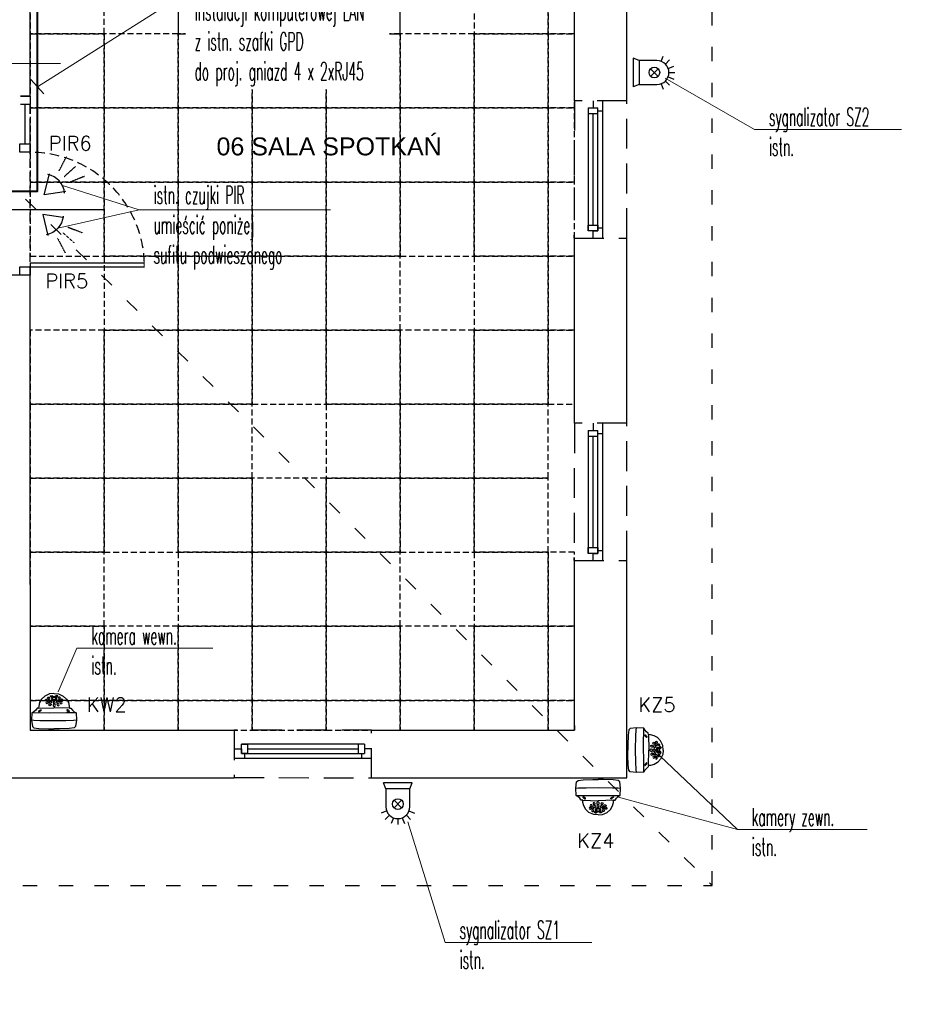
# Model space of a CAD drawing. Header units: millimetres. Extents: x 19325 to 32410, y -4876 to 2807.
# Tile 66 of 72: x 24918 to 25664, y -3488 to -2663. Entities that reach past the tile are written whole.
import ezdxf
from ezdxf import colors
from ezdxf.entities.mleader import LeaderData, LeaderLine
from ezdxf.enums import TextEntityAlignment as Align
from ezdxf.math import Vec2, Vec3

# ---------------------------------------------------------------- set-up
doc = ezdxf.new("R2010")
doc.units = ezdxf.units.MM
for name, pattern in [('ACAD_ISO03W100', [30, 12, -18]), ('DASHED', [0.75, 0.5, -0.25]), ('HIDDEN', [0.375, 0.25, -0.125]), ('VERDECKT', [0.375, 0.25, -0.125])]:
    doc.linetypes.add(name, pattern=pattern)
for name, color, linetype, lineweight in [('.WK_WODA_OPIS', 7, 'Continuous', 13), ('2E_INSTA', 40, 'Continuous', 30), ('2E_SYGKOM', 40, 'Continuous', 30), ('Avizio_CCTV', 1, 'Continuous', 30), ('e', 1, 'Continuous', 40)]:
    doc.layers.add(name, color=color, linetype=linetype, lineweight=lineweight)
for name, color, linetype in [('A_drzwi', 3, 'Continuous'), ('A_okno', 3, 'Continuous'), ('A_opis pom', 1, 'Continuous'), ('A_opis stolarki', 3, 'Continuous'), ('A_SC_MUROWANA_DZIAŁOWA', 42, 'Continuous'), ('A_scianazew', 42, 'Continuous'), ('A_SUFITY', 2, 'Continuous')]:
    doc.layers.add(name, color=color, linetype=linetype)
doc.styles.add('dar-styl', font='arial.ttf')
doc.styles.add('PITSIMP8', font='pitsimp8')
doc.styles.add('SIMPLEX', font='simplex.shx')
doc.styles.get("Standard").update_dxf_attribs({"font": 'arial.ttf'})
doc.styles.add('WYMIARY', font='romans.shx', dxfattribs={"width": 0.7})

# ---------------------------------------------------------------- blocks, each defined once
blk = doc.blocks.new('AAT_KOPUŁA')
at = {"color": 1}
for points in [[(-8.22, -11.04), (-9, -10.93), (-9.78, -9.91), (-10.75, -9.07), (-11.75, -8.52), (-11.93, -4.64), (-11.53, -1.23), (-10.72, -0.54), (-8.02, -0.23), (-2.86, 0), (-0.04, 0)], [(8.18, -11.04), (8.95, -10.93), (9.73, -9.91), (10.71, -9.07), (11.71, -8.52), (11.89, -4.64), (11.49, -1.23), (10.67, -0.54), (7.97, -0.23), (2.82, 0), (0, 0)], [(-11.93, -4.64), (-10.42, -4.44), (-6.36, -4.33), (0.12, -4.2), (7.54, -4.33), (10.62, -4.41), (11.89, -4.64)], [(-11.75, -8.52), (-6.7, -8.53), (2.62, -8.43), (11.71, -8.52)], [(-0.05, -18.85), (-2.38, -18.67), (-4.9, -17.44), (-6.62, -15.88), (-7.66, -14.01), (-8.14, -12.14), (-8.22, -11.04), (-0.04, -11.24)], [(0.01, -18.85), (2.34, -18.67), (4.85, -17.44), (6.58, -15.88), (7.62, -14.01), (8.1, -12.14), (8.18, -11.04), (0, -11.24)]]:
    blk.add_lwpolyline(points, dxfattribs=at)
for points in [[(-8.01, -9.54), (-7.57, -9.95), (-7.16, -10.2), (-6.8, -10.17), (-6.79, -9.93), (-7.09, -9.56), (-7.5, -9.29), (-7.95, -9.14), (-8.14, -9.15), (-8.19, -9.28), (-8.1, -9.44)], [(7.96, -9.54), (7.52, -9.95), (7.12, -10.2), (6.76, -10.17), (6.75, -9.93), (7.04, -9.56), (7.46, -9.29), (7.9, -9.14), (8.09, -9.15), (8.15, -9.28), (8.06, -9.44)], [(-3.78, -15.29), (-3.95, -14.93), (-4.25, -14.79), (-4.68, -14.88), (-4.81, -15.22), (-4.69, -15.53), (-4.45, -15.72), (-4.04, -15.72), (-3.87, -15.61), (-3.77, -15.41)], [(-3.18, -13.85), (-3.41, -13.5), (-3.71, -13.36), (-4.14, -13.45), (-4.29, -13.85), (-4.15, -14.27), (-3.88, -14.44), (-3.44, -14.44), (-3.2, -14.23), (-3.15, -14.01)], [(-2.37, -15.16), (-2.53, -14.81), (-2.84, -14.67), (-3.26, -14.76), (-3.39, -15.09), (-3.27, -15.41), (-3.03, -15.59), (-2.63, -15.6), (-2.46, -15.48), (-2.36, -15.28)], [(-1.64, -12.74), (-1.87, -12.4), (-2.18, -12.26), (-2.6, -12.35), (-2.75, -12.75), (-2.61, -13.17), (-2.34, -13.34), (-1.9, -13.34), (-1.66, -13.13), (-1.61, -12.9)], [(-1.35, -14.22), (-1.58, -13.87), (-1.88, -13.73), (-2.31, -13.82), (-2.46, -14.23), (-2.32, -14.64), (-2.05, -14.81), (-1.61, -14.81), (-1.37, -14.6), (-1.32, -14.38)], [(-0.12, -15.1), (-0.81, -15.21), (-1.32, -15.6), (-1.56, -15.96), (-1.58, -16.45), (-1.21, -16.85), (-0.57, -17.09), (-0.08, -17.13), (0.56, -17.04), (1.21, -16.62), (1.45, -16.19), (1.38, -15.8), (0.93, -15.33), (0.26, -15.14)], [(0, -15.66), (-0.48, -15.71), (-0.87, -15.94), (-0.92, -16.2), (-0.86, -16.5), (-0.56, -16.69), (-0.14, -16.73), (0.46, -16.65), (0.79, -16.37), (0.81, -15.97), (0.42, -15.7)], [(-0.16, -11.79), (-0.44, -11.92), (-0.66, -12.24), (-0.73, -12.53), (-0.65, -12.92), (-0.47, -13.15), (-0.12, -13.25), (0.27, -13.11), (0.47, -12.65), (0.44, -12.25), (0.26, -12.02), (0.06, -11.81)], [(-0.12, -13.41), (-0.49, -13.53), (-0.61, -13.76), (-0.68, -14.17), (-0.52, -14.45), (-0.26, -14.55), (0.18, -14.53), (0.42, -14.2), (0.47, -13.96), (0.29, -13.62), (0.11, -13.48)], [(1.24, -14.22), (1.47, -13.87), (1.78, -13.73), (2.2, -13.82), (2.36, -14.23), (2.22, -14.64), (1.94, -14.81), (1.5, -14.81), (1.26, -14.6), (1.22, -14.38)], [(1.53, -12.74), (1.76, -12.4), (2.07, -12.26), (2.49, -12.35), (2.65, -12.75), (2.51, -13.17), (2.23, -13.34), (1.79, -13.34), (1.55, -13.13), (1.51, -12.9)], [(2.26, -15.16), (2.43, -14.81), (2.73, -14.67), (3.16, -14.76), (3.29, -15.09), (3.17, -15.41), (2.93, -15.59), (2.52, -15.6), (2.35, -15.48), (2.25, -15.28)], [(3.07, -13.85), (3.3, -13.5), (3.61, -13.36), (4.03, -13.45), (4.19, -13.85), (4.05, -14.27), (3.77, -14.44), (3.33, -14.44), (3.09, -14.23), (3.05, -14.01)], [(3.67, -15.29), (3.84, -14.93), (4.15, -14.79), (4.57, -14.88), (4.7, -15.22), (4.58, -15.53), (4.34, -15.72), (3.94, -15.72), (3.77, -15.61), (3.67, -15.41)], [(-2.45, -16.49), (-2.62, -16.14), (-2.92, -16), (-3.35, -16.09), (-3.48, -16.42), (-3.36, -16.74), (-3.12, -16.92), (-2.71, -16.93), (-2.54, -16.81), (-2.44, -16.61)], [(-1.34, -17.2), (-1.62, -17.14), (-2.01, -17.17), (-2.14, -17.32), (-2.03, -17.5), (-1.68, -17.65), (-1.27, -17.71), (-0.93, -17.63), (-0.89, -17.47), (-1.06, -17.33)], [(1.24, -17.2), (1.51, -17.14), (1.91, -17.17), (2.04, -17.32), (1.92, -17.5), (1.57, -17.65), (1.16, -17.71), (0.83, -17.63), (0.79, -17.47), (0.95, -17.33)], [(2.34, -16.49), (2.51, -16.14), (2.82, -16), (3.24, -16.09), (3.37, -16.42), (3.25, -16.74), (3.01, -16.92), (2.61, -16.93), (2.43, -16.81), (2.33, -16.61)]]:
    blk.add_lwpolyline(points, close=True, dxfattribs=at)
blk = doc.blocks.new('2DEL_156')
for p, q in [((-0.292, 0.988), (-0.458, 1.383)), ((0, 1.042), (0, 1.458)), ((0.296, 0.988), (0.463, 1.383)), ((-0.592, 0.8), (-0.883, 1.092)), ((0.592, 0.8), (0.883, 1.092)), ((-0.775, 0.504), (-1.15, 0.65)), ((-0.262, -0.237), (0.263, 0.288)), ((-0.262, 0.288), (0.263, -0.237)), ((0.783, 0.504), (1.158, 0.65)), ((-0.833, -1.042), (-1.006, -1.458)), ((0.833, -1.042), (1.006, -1.458)), ((-1.006, -1.458), (1.006, -1.458))]:
    blk.add_line(p, q)
blk.add_lwpolyline([(-0.833, 0.208), (-0.833, -1.042), (0.833, -1.042), (0.833, 0.208)])
blk.add_circle((0, 0.025), 0.375)
blk.add_arc((0, 0.208), 0.833, 0, 180)
at = {"linetype": 'ByBlock', "style": 'PITSIMP8', "flags": 9}
for tag, p in [('SPANNUNG/FREQUENZ', (-0.262, 0.069)), ('VOLUMENSTROM', (-0.262, 0.229)), ('RAUM/GRUPPE', (-0.262, 0.349)), ('DRUCK/-STUFE', (-0.262, 0.209)), ('BEZEICHNUNG', (-0.262, 0.369)), ('TEMPERATUR', (-0.262, 0.129)), ('POS.NR.G-LV', (-0.262, 0.329)), ('ANSCHLUSS', (-0.262, 0.189)), ('SCHUTZART', (-0.262, 0.089)), ('DREHZAHL', (-0.262, 0.109)), ('KENNUNG', (-0.262, 0.269)), ('LEISTUNG', (-0.262, 0.249)), ('FABRIKAT', (-0.262, 0.309)), ('GROESSE', (-0.262, 0.169)), ('GEWICHT', (-0.262, 0.049)), ('FREI', (-0.262, 0.029)), ('FREI', (-0.262, 0.009)), ('TYP', (-0.262, 0.289)), ('DN', (-0.262, 0.149)), ('FREI', (-0.262, -0.011))]:
    blk.add_attdef(tag, text='', height=0.01, dxfattribs=at).set_placement(p, align=Align.MIDDLE)
blk = doc.blocks.new('*U44')
at = {"color": 0}
for p, q in [((-28.55, -91.5), (-28.55, -94.5)), ((-28.55, -91.5), (59.45, -91.5)), ((-28.55, -94.5), (59.45, -94.5)), ((59.45, -94.5), (59.45, -91.5))]:
    blk.add_line(p, q, dxfattribs=at)
for points in [[(-36.55, -6.5), (-36.55, 0), (-28.55, 0), (-28.55, -6.5)], [(-36.55, -101), (-36.55, -94.5), (-28.55, -94.5), (-28.55, -101)]]:
    blk.add_lwpolyline(points, close=True, dxfattribs=at)
at = {"color": 0, "linetype": 'DASHED', "ltscale": 15}
blk.add_arc((-28.55, -94.5), 88, 1.95364, 90, dxfattribs=at)
at = {"layer": 'A_opis stolarki'}
blk.add_line((-56.09, -50.5), (27.54, -50.5), dxfattribs=at)
at = {"layer": 'A_opis stolarki', "ltscale": 0.5, "style": 'dar-styl', "text_generation_flag": 2}
blk.add_attdef('ODPORNOŚĆ_OGNIOWA', text='', height=15, rotation=270, dxfattribs=at).set_placement((27.36, -50.5), align=Align.TOP_CENTER)
at = {"layer": 'A_opis stolarki', "ltscale": 0.5, "style": 'dar-styl'}
blk.add_attdef('SYMBOL_DRZWI1', text='', height=14, dxfattribs=at).set_placement((-16.77, -50.5), align=Align.BOTTOM_CENTER)
blk.add_attdef('SYMBOL_DRZWI2', text='', height=14, dxfattribs=at).set_placement((-16.77, -53.5), align=Align.TOP_CENTER)
blk = doc.blocks.new('_None')
blk = doc.blocks.new('2DEL_432')
for p, q in [((-10, 0), (5, 10)), ((4.2, -9.47), (-10, 0)), ((5, -10), (4.3, -9.54))]:
    blk.add_line(p, q)
at = {"linetype": 'VERDECKT'}
for p, q in [((12.61, 6.36), (25.34, 11.14)), ((12.61, 0), (25.34, 0)), ((12.61, -6.36), (25.34, -11.14))]:
    blk.add_line(p, q, dxfattribs=at)
blk.add_arc((-10.42, 0), 17.54, 322.9796, 37.0204)
at = {"linetype": 'ByBlock', "style": 'PITSIMP8', "flags": 9}
for tag, p in [('VOLUMENSTROM', (-0.26, 0.02)), ('BEZEICHNUNG', (-0.26, 0.16)), ('RAUM/GRUPPE', (-0.26, 0.14)), ('DRUCK/-STUFE', (-0.26, 0)), ('POS.NR.G-LV', (-0.26, 0.12)), ('FABRIKAT', (-0.26, 0.1)), ('KENNUNG', (-0.26, 0.06)), ('LEISTUNG', (-0.26, 0.04)), ('TYP', (-0.26, 0.08)), ('SPANNUNG/FREQUENZ', (-0.26, -0.14)), ('TEMPERATUR', (-0.26, -0.08)), ('ANSCHLUSS', (-0.26, -0.02)), ('DREHZAHL', (-0.26, -0.1)), ('SCHUTZART', (-0.26, -0.12)), ('GROESSE', (-0.26, -0.04)), ('GEWICHT', (-0.26, -0.16)), ('DN', (-0.26, -0.06)), ('FREI', (-0.26, -0.18)), ('FREI', (-0.26, -0.2)), ('FREI', (-0.26, -0.22))]:
    blk.add_attdef(tag, text='', height=0.01, dxfattribs=at).set_placement(p, align=Align.MIDDLE)

msp = doc.modelspace()

# ---------------------------------------------------------------- linework, layer by layer
at = {"linetype": 'DASHED', "ltscale": 50}
for points in [[(25382.52, -2846.21), (25426.95, -2846.2), (25426.95, -2731.2), (25382.95, -2731.2)], [(25382.52, -3116.21), (25426.95, -3116.2), (25426.95, -3001.2), (25382.95, -3001.2)], [(25097.95, -3258.2), (25097.95, -3297.78), (25212.95, -3298.2), (25212.95, -3258.2)]]:
    msp.add_lwpolyline(points, close=True, dxfattribs=at)
at = {"layer": 'A_drzwi'}
for p, q in [((24922.59, -2734.28), (24922.59, -2767.2)), ((24926.95, -2767.2), (24926.95, -2749.28))]:
    msp.add_line(p, q, dxfattribs=at)
msp.add_lwpolyline([(24918.24, -2734.28), (24918.24, -2727.2), (24926.95, -2727.2), (24926.95, -2734.28)], close=True, dxfattribs=at)
at = {"layer": 'A_okno', "linetype": 'DASHED', "ltscale": 15}
msp.add_line((24926.95, -2877.2), (24926.95, -2734.28), dxfattribs=at)
at = {"layer": 'A_okno'}
for p, q in [((25398.52, -2731.2, -0.04), (25398.52, -2737.2, -0.04)), ((25406.52, -2731.2, -0.05), (25406.52, -2788.7, -0.02)), ((25394.52, -2737.2, -0.05), (25394.52, -2788.7, -0.02)), ((25394.52, -2737.2, -0.04), (25402.52, -2737.2, -0.04)), ((25402.52, -2742.2, -0.04), (25394.52, -2742.2, -0.04)), ((25398.52, -2788.7, -0.02), (25398.52, -2742.2, -0.04)), ((25402.52, -2788.7, -0.02), (25402.52, -2737.2, -0.04)), ((25402.52, -2739.7, -0.04), (25406.52, -2739.7, -0.04)), ((25394.52, -2788.7, -0.02), (25394.52, -2840.21, 0)), ((25398.52, -2835.21, 0), (25398.52, -2788.7, -0.02)), ((25402.52, -2840.21, 0), (25402.52, -2788.7, -0.02)), ((25406.52, -2788.7, -0.02), (25406.52, -2837.71, 0)), ((25394.52, -2835.21, 0), (25398.02, -2835.21, 0)), ((25394.52, -2840.21, 0), (25394.52, -2835.21, 0)), ((25394.52, -2835.21, 0), (25402.52, -2835.21, 0)), ((25399.02, -2835.21, 0), (25402.52, -2835.21, 0)), ((25402.52, -2835.21, 0), (25402.52, -2840.21, 0)), ((25402.52, -2840.21, 0), (25394.52, -2840.21, 0)), ((25398.52, -2846.21, 0), (25398.52, -2840.21, 0)), ((25398.52, -2840.21, 0), (25402.52, -2840.21, 0)), ((25402.52, -2837.71, 0), (25406.52, -2837.71, 0)), ((25406.52, -2837.71, 0), (25406.52, -2846.21, 0)), ((25394.52, -3007.2, -0.05), (25394.52, -3058.7, -0.02)), ((25394.52, -3007.2, -0.04), (25402.52, -3007.2, -0.04)), ((25398.52, -3001.2, -0.04), (25398.52, -3007.2, -0.04)), ((25402.52, -3058.7, -0.02), (25402.52, -3007.2, -0.04)), ((25406.52, -3001.2, -0.05), (25406.52, -3058.7, -0.02)), ((25402.52, -3012.2, -0.04), (25394.52, -3012.2, -0.04)), ((25398.52, -3058.7, -0.02), (25398.52, -3012.2, -0.04)), ((25402.52, -3009.7, -0.04), (25406.52, -3009.7, -0.04)), ((25394.52, -3058.7, -0.02), (25394.52, -3110.21, 0)), ((25398.52, -3105.21, 0), (25398.52, -3058.7, -0.02)), ((25402.52, -3110.21, 0), (25402.52, -3058.7, -0.02)), ((25406.52, -3058.7, -0.02), (25406.52, -3107.71, 0)), ((25394.52, -3105.21, 0), (25398.02, -3105.21, 0)), ((25394.52, -3110.21, 0), (25394.52, -3105.21, 0)), ((25394.52, -3105.21, 0), (25402.52, -3105.21, 0)), ((25399.02, -3105.21, 0), (25402.52, -3105.21, 0)), ((25402.52, -3105.21, 0), (25402.52, -3110.21, 0)), ((25402.52, -3107.71, 0), (25406.52, -3107.71, 0)), ((25406.52, -3107.71, 0), (25406.52, -3116.21, 0)), ((25402.52, -3110.21, 0), (25394.52, -3110.21, 0)), ((25398.52, -3116.21, 0), (25398.52, -3110.21, 0)), ((25398.52, -3110.21, 0), (25402.52, -3110.21, 0)), ((25155.45, -3269.78, -0.02), (25103.95, -3269.78, 0)), ((25103.95, -3277.78, 0), (25103.95, -3269.78, 0)), ((25103.95, -3269.78, 0), (25108.95, -3269.78, 0)), ((25108.95, -3269.78, 0), (25108.95, -3273.28, 0)), ((25108.95, -3269.78, 0), (25108.95, -3277.78, 0)), ((25206.95, -3269.78, -0.05), (25155.45, -3269.78, -0.02)), ((25201.95, -3277.78, -0.04), (25201.95, -3269.78, -0.04)), ((25206.95, -3269.78, -0.04), (25206.95, -3277.78, -0.04)), ((25097.95, -3273.78, 0), (25103.95, -3273.78, 0)), ((25103.95, -3273.78, 0), (25103.95, -3277.78, 0)), ((25108.95, -3277.78, 0), (25103.95, -3277.78, 0)), ((25103.95, -3277.78, 0), (25155.45, -3277.78, -0.02)), ((25106.45, -3277.78, 0), (25106.45, -3281.78, 0)), ((25108.95, -3273.78, 0), (25155.45, -3273.78, -0.02)), ((25108.95, -3274.28, 0), (25108.95, -3277.78, 0)), ((25155.45, -3273.78, -0.02), (25201.95, -3273.78, -0.04)), ((25155.45, -3277.78, -0.02), (25206.95, -3277.78, -0.04)), ((25204.45, -3277.78, -0.04), (25204.45, -3281.78, -0.04)), ((25212.95, -3273.78, -0.04), (25206.95, -3273.78, -0.04)), ((25106.45, -3281.78, 0), (25097.95, -3281.78, 0)), ((25155.45, -3281.78, -0.02), (25106.45, -3281.78, 0)), ((25212.95, -3281.78, -0.05), (25155.45, -3281.78, -0.02))]:
    msp.add_line(p, q, dxfattribs=at)
at = {"layer": 'A_SC_MUROWANA_DZIAŁOWA'}
for p, q in [((24926.95, -2727.2), (24901.95, -2727.2)), ((24926.95, -2877.2), (24901.95, -2877.2))]:
    msp.add_line(p, q, dxfattribs=at)
at = {"layer": 'A_SC_MUROWANA_DZIAŁOWA', "linetype": 'ACAD_ISO03W100'}
msp.add_line((24901.95, -2792.29), (25498.31, -3388.14), dxfattribs=at)
msp.add_lwpolyline([(24350.99, -3388.14), (25498.31, -3388.14), (25498.31, -1569.02), (24350.99, -1569.02)], close=True, dxfattribs=at)
at = {"layer": 'A_SC_MUROWANA_DZIAŁOWA'}
for points in [[(24926.95, -2727.2), (24926.95, -2303.2), (25382.95, -2303.2)], [(24926.95, -3136.2), (24926.95, -2877.2)]]:
    msp.add_lwpolyline(points, dxfattribs=at)
at = {"layer": 'A_scianazew'}
for p, q in [((24926.95, -3136.2), (24926.95, -3258.2)), ((25382.95, -3254.2), (25382.95, -3258.2)), ((24926.95, -3258.2), (25097.95, -3258.2))]:
    msp.add_line(p, q, dxfattribs=at)
for points in [[(25382.95, -2731.2), (25382.95, -2568.2)], [(25426.95, -2731.2), (25426.95, -2568.2)], [(25382.95, -3001.2), (25382.95, -2846.2)], [(25426.95, -3001.2), (25426.95, -2846.2)], [(25212.95, -3298.2), (25426.95, -3298.2), (25426.95, -3116.2)], [(25382.95, -3258.2), (25382.95, -3116.2)], [(24871.95, -3176.2), (24886.95, -3176.2), (24886.95, -3298.2), (25097.95, -3298.2)], [(25212.95, -3258.2), (25382.95, -3258.2)]]:
    msp.add_lwpolyline(points, dxfattribs=at)
at = {"layer": 'A_SUFITY', "color": 3}
for points in [[(25050.95, -2675.2), (25112.95, -2675.2), (25112.95, -2613.2), (25050.95, -2613.2)], [(25112.95, -2675.2), (25174.95, -2675.2), (25174.95, -2613.2), (25112.95, -2613.2)], [(25174.95, -2675.2), (25236.95, -2675.2), (25236.95, -2613.2), (25174.95, -2613.2)]]:
    msp.add_lwpolyline(points, close=True, dxfattribs=at)
at = {"layer": 'A_SUFITY', "color": 3, "linetype": 'HIDDEN', "ltscale": 20}
for points in [[(25298.95, -2675.2), (25360.95, -2675.2), (25360.95, -2613.2), (25298.95, -2613.2)], [(25360.95, -2675.2), (25382.95, -2675.2), (25382.95, -2613.2), (25360.95, -2613.2)], [(24988.95, -2737.2), (25050.95, -2737.2), (25050.95, -2675.2), (24988.95, -2675.2)], [(25050.95, -2737.2), (25112.95, -2737.2), (25112.95, -2675.2), (25050.95, -2675.2)], [(25112.95, -2737.2), (25174.95, -2737.2), (25174.95, -2675.2), (25112.95, -2675.2)], [(25174.95, -2737.2), (25236.95, -2737.2), (25236.95, -2675.2), (25174.95, -2675.2)], [(25236.95, -2737.2), (25298.95, -2737.2), (25298.95, -2675.2), (25236.95, -2675.2)], [(25298.95, -2737.2), (25360.95, -2737.2), (25360.95, -2675.2), (25298.95, -2675.2)], [(25360.95, -2737.2), (25382.95, -2737.2), (25382.95, -2675.2), (25360.95, -2675.2)], [(25236.95, -2799.2), (25298.95, -2799.2), (25298.95, -2737.2), (25236.95, -2737.2)], [(25298.95, -2799.2), (25360.95, -2799.2), (25360.95, -2737.2), (25298.95, -2737.2)], [(25360.95, -2799.2), (25382.95, -2799.2), (25382.95, -2737.2), (25360.95, -2737.2)], [(25236.95, -2861.2), (25298.95, -2861.2), (25298.95, -2799.2), (25236.95, -2799.2)], [(25298.95, -2861.2), (25360.95, -2861.2), (25360.95, -2799.2), (25298.95, -2799.2)], [(25360.95, -2861.2), (25382.95, -2861.2), (25382.95, -2799.2), (25360.95, -2799.2)], [(25298.95, -2923.2), (25360.95, -2923.2), (25360.95, -2861.2), (25298.95, -2861.2)], [(25360.95, -2923.2), (25382.95, -2923.2), (25382.95, -2861.2), (25360.95, -2861.2)], [(25236.95, -2985.2), (25298.95, -2985.2), (25298.95, -2923.2), (25236.95, -2923.2)], [(25298.95, -2985.2), (25360.95, -2985.2), (25360.95, -2923.2), (25298.95, -2923.2)], [(25360.95, -2985.2), (25382.95, -2985.2), (25382.95, -2923.2), (25360.95, -2923.2)], [(24926.95, -3047.2), (24988.95, -3047.2), (24988.95, -2985.2), (24926.95, -2985.2)], [(24988.95, -3047.2), (25050.95, -3047.2), (25050.95, -2985.2), (24988.95, -2985.2)], [(25050.95, -3047.2), (25112.95, -3047.2), (25112.95, -2985.2), (25050.95, -2985.2)], [(25174.95, -3047.2), (25236.95, -3047.2), (25236.95, -2985.2), (25174.95, -2985.2)], [(25236.95, -3047.2), (25298.95, -3047.2), (25298.95, -2985.2), (25236.95, -2985.2)], [(25298.95, -3047.2), (25360.95, -3047.2), (25360.95, -2985.2), (25298.95, -2985.2)], [(24926.95, -3109.2), (24988.95, -3109.2), (24988.95, -3047.2), (24926.95, -3047.2)], [(24988.95, -3109.2), (25050.95, -3109.2), (25050.95, -3047.2), (24988.95, -3047.2)], [(25050.95, -3109.2), (25112.95, -3109.2), (25112.95, -3047.2), (25050.95, -3047.2)], [(25112.95, -3109.2), (25174.95, -3109.2), (25174.95, -3047.2), (25112.95, -3047.2)], [(25174.95, -3109.2), (25236.95, -3109.2), (25236.95, -3047.2), (25174.95, -3047.2)], [(25236.95, -3109.2), (25298.95, -3109.2), (25298.95, -3047.2), (25236.95, -3047.2)], [(25298.95, -3109.2), (25360.95, -3109.2), (25360.95, -3047.2), (25298.95, -3047.2)], [(25112.95, -3171.2), (25174.95, -3171.2), (25174.95, -3109.2), (25112.95, -3109.2)], [(25174.95, -3171.2), (25236.95, -3171.2), (25236.95, -3109.2), (25174.95, -3109.2)], [(25298.95, -3171.2), (25360.95, -3171.2), (25360.95, -3109.2), (25298.95, -3109.2)], [(25360.95, -3171.2), (25382.95, -3171.2), (25382.95, -3109.2), (25360.95, -3109.2)], [(25112.95, -3233.2), (25174.95, -3233.2), (25174.95, -3171.2), (25112.95, -3171.2)], [(25174.95, -3233.2), (25236.95, -3233.2), (25236.95, -3171.2), (25174.95, -3171.2)], [(25236.95, -3233.2), (25298.95, -3233.2), (25298.95, -3171.2), (25236.95, -3171.2)], [(25298.95, -3233.2), (25360.95, -3233.2), (25360.95, -3171.2), (25298.95, -3171.2)], [(25360.95, -3233.2), (25382.95, -3233.2), (25382.95, -3171.2), (25360.95, -3171.2)], [(25112.95, -3258.2), (25174.95, -3258.2), (25174.95, -3233.2), (25112.95, -3233.2)], [(25174.95, -3258.2), (25236.95, -3258.2), (25236.95, -3233.2), (25174.95, -3233.2)], [(25236.95, -3258.2), (25298.95, -3258.2), (25298.95, -3233.2), (25236.95, -3233.2)], [(25298.95, -3258.2), (25360.95, -3258.2), (25360.95, -3233.2), (25298.95, -3233.2)], [(25360.95, -3258.2), (25382.95, -3258.2), (25382.95, -3233.2), (25360.95, -3233.2)]]:
    msp.add_lwpolyline(points, close=True, dxfattribs=at)

# ---------------------------------------------------------------- block references
at = {"layer": '2E_INSTA', "xscale": 12, "yscale": 12, "zscale": 12}
for p, rotation in [((25449.58, -2707.57), 270), ((25235.04, -3319.74), 180)]:
    msp.add_blockref('2DEL_156', p, dxfattribs=dict(at, rotation=rotation))
at = {"layer": '2E_SYGKOM', "rotation": 42.1056480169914}
msp.add_blockref('2DEL_432', (24946.14, -2803.1, 0), dxfattribs=at)
at = {"layer": '2E_SYGKOM', "xscale": -1, "rotation": 137.8943519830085}
msp.add_blockref('2DEL_432', (24944.93, -2833.17, 0), dxfattribs=at)
at = {"layer": 'A_drzwi', "xscale": 1.089108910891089, "yscale": 1.089108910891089, "zscale": 1.089108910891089}
msp.add_blockref('*U44', (24958.04, -2767.2), dxfattribs=at)
at = {"layer": 'Avizio_CCTV', "xscale": 1.575, "yscale": 1.575, "zscale": 1.575}
for p, rotation in [((24946.95, -3257.1, 0), 180), ((25427.55, -3274.82, 0), 90)]:
    msp.add_blockref('AAT_KOPUŁA', p, dxfattribs=dict(at, rotation=rotation))
msp.add_blockref('AAT_KOPUŁA', (25402.81, -3299.52, 0), dxfattribs=at)

# ---------------------------------------------------------------- texts
at = {"layer": 'A_opis pom'}
msp.add_text('06 SALA SPOTKAŃ', height=15, dxfattribs=at).set_placement((25083.12, -2776.9))
at = {"layer": 'e', "style": 'SIMPLEX'}
msp.add_text('KZ5', height=11.97, dxfattribs=at).set_placement((25436.42, -3242.89, 1.04))

# ---------------------------------------------------------------- next in the draw order: leaders
at = {"layer": '.WK_WODA_OPIS'}
ml = msp.add_multileader_mtext('Standard', dxfattribs=at)
ml.set_content('{\\W0.5;sygnalizator SZ2\\Pistn.}', color=256, style='WYMIARY')
ml.set_leader_properties(linetype='ByLayer', lineweight=-1)
ml.set_arrow_properties(name='NONE')
ml.build(insert=Vec2(0, 0))
ml.multileader.update_dxf_attribs({"text_left_attachment_type": 6, "text_right_attachment_type": 6, "text_top_attachment_type": 0, "text_bottom_attachment_type": 0, "dogleg_length": 86.36, "arrow_head_size": 5})
ctx = ml.context
ctx.base_point, ctx.char_height, ctx.arrow_head_size, ctx.landing_gap_size, ctx.plane_origin = Vec3(25544.52, -2755.2), 15, 5, 1.25, Vec3(-850770, 6519783.97)
ctx.left_attachment, ctx.right_attachment = 6, 6
notes = []
notes.append((ctx, [(1, (1, 1, 0), (25533.72, -2755.2), (1, 0), 10.8, [(0, [(25458.93, -2712.16)], 256, [])])]))
ctx.mtext.insert, ctx.mtext.line_spacing_style = Vec3(25545.77, -2737.2), 2
ctx.mtext.has_bg_fill, ctx.mtext.bg_color, ctx.mtext.bg_scale_factor, ctx.mtext.bg_transparency, ctx.mtext.use_window_bg_color = 1, -1027028792, 1.5, 0, 1
ml = msp.add_multileader_mtext('Standard', dxfattribs=at)
ml.set_content('{\\W0.5;istn. czujki PIR\\Pumieścić poniżej \\Psufitu podwieszonego}', color=256, style='WYMIARY')
ml.set_leader_properties(linetype='ByLayer', lineweight=-1)
ml.set_arrow_properties(name='NONE')
ml.build(insert=Vec2(0, 0))
ml.multileader.update_dxf_attribs({"text_left_attachment_type": 6, "text_right_attachment_type": 6, "text_top_attachment_type": 0, "text_bottom_attachment_type": 0, "dogleg_length": 86.36, "arrow_head_size": 5})
ctx = ml.context
ctx.base_point, ctx.char_height, ctx.arrow_head_size, ctx.landing_gap_size, ctx.plane_origin = Vec3(25029.08, -2822.53), 15, 5, 1.25, Vec3(-851285.31, 6519765.07)
ctx.left_attachment, ctx.right_attachment = 6, 6
notes.append((ctx, [(1, (1, 1, 0), (25018.28, -2822.53), (1, 0), 10.8, [(0, [(24954.1, -2802.25)], 256, [])])]))
ctx.mtext.insert, ctx.mtext.line_spacing_style = Vec3(25030.33, -2802.53), 2
ctx.mtext.has_bg_fill, ctx.mtext.bg_color, ctx.mtext.bg_scale_factor, ctx.mtext.bg_transparency, ctx.mtext.use_window_bg_color = 1, -1027028792, 1.5, 0, 1
ml = msp.add_multileader_mtext('Standard', dxfattribs=at)
ml.set_content('{\\W0.5;kamera wewn. \\Pistn. }', color=256, style='WYMIARY')
ml.set_leader_properties(linetype='ByLayer', lineweight=-1)
ml.set_arrow_properties(name='NONE')
ml.build(insert=Vec2(0, 0))
ml.multileader.update_dxf_attribs({"text_left_attachment_type": 6, "text_right_attachment_type": 6, "text_top_attachment_type": 0, "text_bottom_attachment_type": 0, "dogleg_length": 86.36, "arrow_head_size": 5})
ctx = ml.context
ctx.base_point, ctx.char_height, ctx.arrow_head_size, ctx.landing_gap_size, ctx.plane_origin = Vec3(24977.01, -3189.56, 3941.31), 15, 5, 1.25, Vec3(-851338.67, 6519349.61, 3941.31)
ctx.left_attachment, ctx.right_attachment = 6, 6
notes.append((ctx, [(1, (1, 1, 0), (24966.22, -3189.56, 3941.31), (1, 0), 10.8, [(0, [(24950.39, -3226.02, 3941.31)], 256, [])])]))
ctx.mtext.insert, ctx.mtext.line_spacing_style = Vec3(24978.26, -3171.56, 3941.31), 2
ctx.mtext.has_bg_fill, ctx.mtext.bg_color, ctx.mtext.bg_scale_factor, ctx.mtext.bg_transparency, ctx.mtext.use_window_bg_color = 1, -1027028792, 1.5, 0, 1
ml = msp.add_multileader_mtext('Standard', dxfattribs=at)
ml.set_content('{\\W0.5;kamery zewn. \\Pistn.}', color=256, style='WYMIARY')
ml.set_leader_properties(linetype='ByLayer', lineweight=-1)
ml.set_arrow_properties(name='NONE')
ml.build(insert=Vec2(0, 0))
ml.multileader.update_dxf_attribs({"text_left_attachment_type": 6, "text_right_attachment_type": 6, "text_top_attachment_type": 0, "text_bottom_attachment_type": 0, "dogleg_length": 86.36, "arrow_head_size": 5})
ctx = ml.context
ctx.base_point, ctx.char_height, ctx.arrow_head_size, ctx.landing_gap_size, ctx.plane_origin = Vec3(25530.22, -3341.37, 3941.31), 15, 5, 1.25, Vec3(-850847.75, 6519197.79, 3941.31)
ctx.left_attachment, ctx.right_attachment = 6, 6
notes.append((ctx, [(1, (1, 1, 0), (25519.42, -3341.37, 3941.31), (1, 0), 10.8, [(0, [(25454.45, -3279.61, 3941.31)], 256, [])])]))
ctx.mtext.insert, ctx.mtext.line_spacing_style = Vec3(25531.47, -3323.37, 3941.31), 2
ctx.mtext.has_bg_fill, ctx.mtext.bg_color, ctx.mtext.bg_scale_factor, ctx.mtext.bg_transparency, ctx.mtext.use_window_bg_color = 1, -1027028792, 1.5, 0, 1
ml = msp.add_multileader_mtext('Standard', dxfattribs=at)
ml.set_content('{\\W0.5;sygnalizator SZ1\\Pistn.}', color=256, style='WYMIARY')
ml.set_leader_properties(linetype='ByLayer', lineweight=-1)
ml.set_arrow_properties(name='NONE')
ml.build(insert=Vec2(0, 0))
ml.multileader.update_dxf_attribs({"text_left_attachment_type": 6, "text_right_attachment_type": 6, "text_top_attachment_type": 0, "text_bottom_attachment_type": 0, "dogleg_length": 86.36, "arrow_head_size": 5})
ctx = ml.context
ctx.base_point, ctx.char_height, ctx.arrow_head_size, ctx.landing_gap_size, ctx.plane_origin = Vec3(25285.37, -3435.93), 15, 5, 1.25, Vec3(-851029.14, 6519103.24)
ctx.left_attachment, ctx.right_attachment = 6, 6
notes.append((ctx, [(1, (1, 1, 0), (25274.58, -3435.93), (1, 0), 10.8, [(0, [(25243.39, -3334.99)], 256, [])])]))
ctx.mtext.insert, ctx.mtext.line_spacing_style = Vec3(25286.62, -3417.93), 2
ctx.mtext.has_bg_fill, ctx.mtext.bg_color, ctx.mtext.bg_scale_factor, ctx.mtext.bg_transparency, ctx.mtext.use_window_bg_color = 1, -1027028792, 1.5, 0, 1
for ctx, leaders in notes:
    for number, flags, end, landing, length, lines in leaders:
        leader = LeaderData()
        leader.index, (leader.has_last_leader_line, leader.has_dogleg_vector, leader.attachment_direction) = number, flags
        leader.last_leader_point, leader.dogleg_vector, leader.dogleg_length = Vec3(end), Vec3(landing), length
        for number, points, colour, breaks in lines:
            line = LeaderLine()
            line.index, line.vertices, line.color, line.breaks = number, Vec3.list(points), colors.encode_raw_color(colour), breaks
            leader.lines.append(line)
        ctx.leaders.append(leader)

# ---------------------------------------------------------------- next in the draw order: linework, layer by layer
for p, q in [((24950.22, -2837.95, 0), (25018.28, -2822.53)), ((25418.75, -3313.97, 0), (25519.42, -3341.37, 3941.31))]:
    msp.add_line(p, q, dxfattribs=at)
at = {"layer": 'A_SUFITY', "color": 3, "linetype": 'HIDDEN', "ltscale": 20}
for points in [[(24988.95, -2799.2), (25050.95, -2799.2), (25050.95, -2737.2), (24988.95, -2737.2)], [(25050.95, -2799.2), (25112.95, -2799.2), (25112.95, -2737.2), (25050.95, -2737.2)], [(25112.95, -2799.2), (25174.95, -2799.2), (25174.95, -2737.2), (25112.95, -2737.2)], [(25174.95, -2799.2), (25236.95, -2799.2), (25236.95, -2737.2), (25174.95, -2737.2)], [(24988.95, -2861.2), (25050.95, -2861.2), (25050.95, -2799.2), (24988.95, -2799.2)], [(25050.95, -2861.2), (25112.95, -2861.2), (25112.95, -2799.2), (25050.95, -2799.2)], [(25112.95, -2861.2), (25174.95, -2861.2), (25174.95, -2799.2), (25112.95, -2799.2)], [(25174.95, -2861.2), (25236.95, -2861.2), (25236.95, -2799.2), (25174.95, -2799.2)], [(24988.95, -2923.2), (25050.95, -2923.2), (25050.95, -2861.2), (24988.95, -2861.2)], [(25050.95, -2923.2), (25112.95, -2923.2), (25112.95, -2861.2), (25050.95, -2861.2)], [(25112.95, -2923.2), (25174.95, -2923.2), (25174.95, -2861.2), (25112.95, -2861.2)], [(25174.95, -2923.2), (25236.95, -2923.2), (25236.95, -2861.2), (25174.95, -2861.2)], [(24926.95, -2985.2), (24988.95, -2985.2), (24988.95, -2923.2), (24926.95, -2923.2)], [(24988.95, -2985.2), (25050.95, -2985.2), (25050.95, -2923.2), (24988.95, -2923.2)], [(25050.95, -2985.2), (25112.95, -2985.2), (25112.95, -2923.2), (25050.95, -2923.2)], [(25112.95, -2985.2), (25174.95, -2985.2), (25174.95, -2923.2), (25112.95, -2923.2)], [(25174.95, -2985.2), (25236.95, -2985.2), (25236.95, -2923.2), (25174.95, -2923.2)], [(24926.95, -3171.2), (24988.95, -3171.2), (24988.95, -3109.2), (24926.95, -3109.2)], [(25050.95, -3171.2), (25112.95, -3171.2), (25112.95, -3109.2), (25050.95, -3109.2)], [(24926.95, -3233.2), (24988.95, -3233.2), (24988.95, -3171.2), (24926.95, -3171.2)], [(24988.95, -3233.2), (25050.95, -3233.2), (25050.95, -3171.2), (24988.95, -3171.2)], [(25050.95, -3233.2), (25112.95, -3233.2), (25112.95, -3171.2), (25050.95, -3171.2)], [(24926.95, -3258.2), (24988.95, -3258.2), (24988.95, -3233.2), (24926.95, -3233.2)], [(24988.95, -3258.2), (25050.95, -3258.2), (25050.95, -3233.2), (24988.95, -3233.2)], [(25050.95, -3258.2), (25112.95, -3258.2), (25112.95, -3233.2), (25050.95, -3233.2)]]:
    msp.add_lwpolyline(points, close=True, dxfattribs=at)

# ---------------------------------------------------------------- next in the draw order: texts
at = {"layer": 'e', "style": 'SIMPLEX'}
for s, p in [('KW2', (24974.44, -3242.9, 1.04)), ('KZ4', (25385.16, -3356.58, 1.04))]:
    msp.add_text(s, height=11.97, dxfattribs=at).set_placement(p)

# ---------------------------------------------------------------- next in the draw order: leaders
at = {"layer": '.WK_WODA_OPIS'}
ml = msp.add_multileader_mtext('Standard', dxfattribs=at)
ml.set_content('{\\W0.5;istn. sygnalizaror wewn.\\Pumieścić poniżej \\Psufitu podwieszonego}', color=256, style='WYMIARY')
ml.set_leader_properties(linetype='ByLayer', lineweight=-1)
ml.set_arrow_properties(name='NONE')
ml.build(insert=Vec2(0, 0))
ml.multileader.update_dxf_attribs({"text_left_attachment_type": 6, "text_right_attachment_type": 6, "text_top_attachment_type": 0, "text_bottom_attachment_type": 0, "dogleg_length": 86.36, "arrow_head_size": 5})
ctx = ml.context
ctx.base_point, ctx.char_height, ctx.arrow_head_size, ctx.landing_gap_size, ctx.plane_origin = Vec3(24789.13, -2699.95), 15, 5, 1.25, Vec3(-851524.6, 6519887.64)
ctx.left_attachment, ctx.right_attachment = 6, 6
notes = []
notes.append((ctx, [(1, (1, 1, 0), (24778.33, -2699.95), (1, 0), 10.8, [(0, [(24769.09, -2731.77)], 256, [])])]))
ctx.mtext.insert, ctx.mtext.line_spacing_style = Vec3(24790.38, -2679.95), 2
ctx.mtext.has_bg_fill, ctx.mtext.bg_color, ctx.mtext.bg_scale_factor, ctx.mtext.bg_transparency, ctx.mtext.use_window_bg_color = 1, -1027028792, 1.5, 0, 1
for ctx, leaders in notes:
    for number, flags, end, landing, length, lines in leaders:
        leader = LeaderData()
        leader.index, (leader.has_last_leader_line, leader.has_dogleg_vector, leader.attachment_direction) = number, flags
        leader.last_leader_point, leader.dogleg_vector, leader.dogleg_length = Vec3(end), Vec3(landing), length
        for number, points, colour, breaks in lines:
            line = LeaderLine()
            line.index, line.vertices, line.color, line.breaks = number, Vec3.list(points), colors.encode_raw_color(colour), breaks
            leader.lines.append(line)
        ctx.leaders.append(leader)

# ---------------------------------------------------------------- next in the draw order: linework, layer by layer
at = {"layer": 'A_SC_MUROWANA_DZIAŁOWA', "color": 2, "lineweight": 40}
msp.add_lwpolyline([(24472.78, -2850.29), (24472.78, -2806.94), (24933.05, -2806.94), (24933.05, -2315.25), (25229.76, -2315.25)], dxfattribs=at)
at = {"layer": 'A_SUFITY', "color": 3, "linetype": 'HIDDEN', "ltscale": 20}
for points in [[(24926.95, -2675.2), (24988.95, -2675.2), (24988.95, -2613.2), (24926.95, -2613.2)], [(24926.95, -2737.2), (24988.95, -2737.2), (24988.95, -2675.2), (24926.95, -2675.2)], [(24926.95, -2799.2), (24988.95, -2799.2), (24988.95, -2737.2), (24926.95, -2737.2)], [(24926.95, -2861.2), (24988.95, -2861.2), (24988.95, -2799.2), (24926.95, -2799.2)]]:
    msp.add_lwpolyline(points, close=True, dxfattribs=at)

# ---------------------------------------------------------------- next in the draw order: leaders
at = {"layer": '.WK_WODA_OPIS'}
ml = msp.add_multileader_mtext('Standard', dxfattribs=at)
ml.set_content('{\\W0.5;proj. przewody 8 x UTP kat.6 \\Pinstalacji komputerowej LAN\\Pz istn. szafki GPD \\Pdo proj. gniazd 4 x 2xRJ45}', color=256, style='WYMIARY')
ml.set_leader_properties(linetype='ByLayer', lineweight=-1)
ml.set_arrow_properties(name='NONE')
ml.build(insert=Vec2(0, 0))
ml.multileader.update_dxf_attribs({"text_left_attachment_type": 6, "text_right_attachment_type": 6, "text_top_attachment_type": 0, "text_bottom_attachment_type": 0, "dogleg_length": 86.36, "arrow_head_size": 5})
ctx = ml.context
ctx.base_point, ctx.char_height, ctx.arrow_head_size, ctx.landing_gap_size, ctx.plane_origin = Vec3(25063.45, -2643.97), 15, 5, 1.25, Vec3(-851203.49, 6519793.83)
ctx.left_attachment, ctx.right_attachment = 6, 6
notes = []
notes.append((ctx, [(1, (1, 1, 0), (25052.66, -2643.97), (1, 0), 10.8, [(0, [(24933.05, -2719.43)], 256, [])])]))
ctx.mtext.insert, ctx.mtext.line_spacing_style = Vec3(25064.7, -2623.97), 2
ctx.mtext.has_bg_fill, ctx.mtext.bg_color, ctx.mtext.bg_scale_factor, ctx.mtext.bg_transparency, ctx.mtext.use_window_bg_color = 1, -1027028792, 1.5, 0, 1
for ctx, leaders in notes:
    for number, flags, end, landing, length, lines in leaders:
        leader = LeaderData()
        leader.index, (leader.has_last_leader_line, leader.has_dogleg_vector, leader.attachment_direction) = number, flags
        leader.last_leader_point, leader.dogleg_vector, leader.dogleg_length = Vec3(end), Vec3(landing), length
        for number, points, colour, breaks in lines:
            line = LeaderLine()
            line.index, line.vertices, line.color, line.breaks = number, Vec3.list(points), colors.encode_raw_color(colour), breaks
            leader.lines.append(line)
        ctx.leaders.append(leader)

# ---------------------------------------------------------------- next in the draw order: linework, layer by layer
msp.add_line((24927.66, -2713.41), (24938.43, -2725.45), dxfattribs=at)

# ---------------------------------------------------------------- next in the draw order: texts
at = {"layer": 'e', "style": 'SIMPLEX'}
for s, p in [('PIR6', (24942.69, -2772.8, 1.04)), ('PIR5', (24939.73, -2888.05, 1.04))]:
    msp.add_text(s, height=11.97, dxfattribs=at).set_placement(p)

doc.saveas('drawing.dxf')
